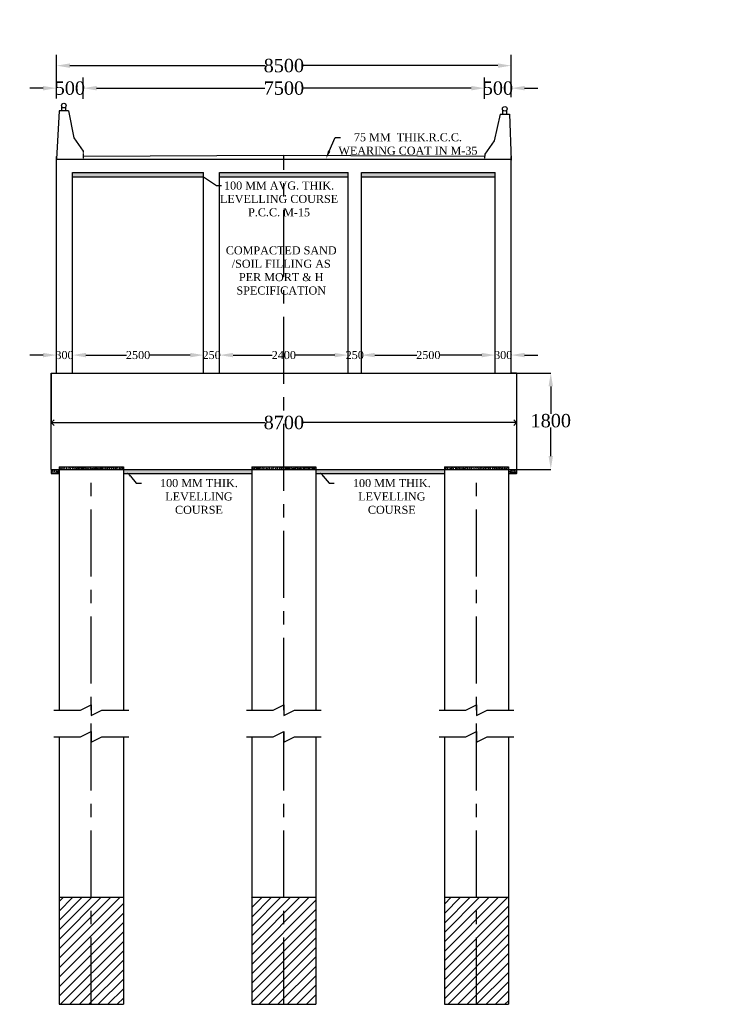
# Model space of a CAD drawing. Header units: millimetres. Extents: x 103078 to 3617165, y -104267 to 1061793.
# Tile 4 of 10: x 2009809 to 2036261, y 970878 to 1007692. Entities that reach past the tile are written whole.
import ezdxf
from ezdxf import colors
from ezdxf.entities.mleader import LeaderData, LeaderLine
from ezdxf.math import Vec2, Vec3

# ---------------------------------------------------------------- set-up
doc = ezdxf.new("R2010")
doc.units = ezdxf.units.MM
doc.header["$MEASUREMENT"] = 0
doc.linetypes.add('CENTERX2', pattern=[4, 2.5, -0.5, 0.5, -0.5])
doc.linetypes.add('HIDDEN', pattern=[0.375, 0.25, -0.125])
doc.styles.get("Standard").update_dxf_attribs({"font": 'times.ttf'})
doc.styles.add('style1', font='txt.shx', dxfattribs={"height": 1})
doc.dimstyles.new('RH SCALL', dxfattribs={"dimtxt": 500, "dimasz": 500, "dimexe": 400, "dimexo": 400, "dimgap": 0.09, "dimtad": 0, "dimdec": 0, "dimzin": 4, "dimdsep": 46, "dimtxsty": 'Standard', "dimcen": 0, "dimadec": 0, "dimazin": 1, "dimtfac": 1, "dimtdec": 0, "dimtix": 1, "dimtofl": 0, "dimtmove": 0, "dimatfit": 3, "dimfxl": 300, "dimtolj": 1, "dimtzin": 0, "dimarcsym": 0})
doc.dimstyles.get("Standard").update_dxf_attribs({"dimtxt": 400, "dimasz": 215, "dimexe": 0.18, "dimexo": 0.0625, "dimgap": 0.09, "dimtad": 0, "dimtih": 1, "dimtoh": 1, "dimdec": 0, "dimzin": 4, "dimdsep": 46, "dimtxsty": 'Standard', "dimblk": 'OPEN90', "dimcen": 0, "dimadec": 0, "dimazin": 1, "dimtfac": 1, "dimtdec": 0, "dimtix": 1, "dimtofl": 0, "dimtmove": 0, "dimatfit": 3, "dimldrblk": 'OPEN30', "dimfxl": 1, "dimtolj": 1, "dimtzin": 0, "dimarcsym": 0})
pattern_1 = [(50, (173568.98, 543471.4), (107.5890274, -9.4128202), [11.25, -123.75]), (355, (173568.98, 543471.4), (-20.8127, 112.82882), [9, -99]), (100.4514445, (173577.94, 543470.61), (86.776327, 103.4159986), [9.561029, -105.171317]), (46.1842, (173568.98, 543501.4), (160.0862, -24.827892), [16.875, -185.625]), (96.6356355, (173582.32, 543499.33), (140.199292, 146.11779), [14.341551, -157.757064]), (351.184164, (173568.98, 543501.4), (140.199292, 146.11779), [13.5, -148.5]), (21, (173583.98, 543493.9), (89.536058, -60.3928336), [11.25, -123.75]), (326, (173583.98, 543493.9), (36.4973, 108.772507), [9, -99]), (71.451445, (173591.44, 543488.86), (126.0333565, 48.379673), [9.5610285, -105.171317]), (37.5, (173568.98, 543471.396), (1.8239783, 49.9340781), [0, -97.8, 0, -100.5, 0, -99.375]), (7.5, (173568.98, 543471.396), (39.4604306, 59.1617568), [0, -57.3, 0, -95.55, 0, -37.875]), (327.5, (173535.53, 543471.396), (80.0733654, -3.3832308), [0, -37.5, 0, -117, 0, -155.25]), (317.5, (173520.53, 543471.396), (87.4779254, 15.0157473), [0, -48.75, 0, -77.7, 0, -110.25])]

# ---------------------------------------------------------------- blocks, each defined once
blk = doc.blocks.new('*D92')
at = {"color": 0, "linetype": 'Continuous', "lineweight": -2, "ltscale": 10000, "transparency": 16777216}
for p, q in [((2028384, 994478), (2029662, 994478)), ((2029662, 993978), (2029662, 992951)), ((2029662, 991378), (2029662, 992442)), ((2028384, 990878), (2029662, 990878))]:
    blk.add_line(p, q, dxfattribs=at)
at = {"color": 0, "linetype": 'Continuous', "ltscale": 10000, "transparency": 16777216}
for points in [[(2029578, 993978), (2029745, 993978), (2029662, 994478)], [(2029578, 991378), (2029745, 991378), (2029662, 990878)]]:
    blk.add_solid(points, dxfattribs=at)
at = {"layer": 'Defpoints', "color": 0, "linetype": 'Continuous', "ltscale": 10000, "transparency": 16777216}
for p in [(2028384, 994478), (2028384, 990878), (2029662, 990878)]:
    blk.add_point(p, dxfattribs=at)
at = {"color": 0, "linetype": 'Continuous', "ltscale": 10000, "transparency": 16777216, "insert": (2029662, 992697), "char_height": 400, "attachment_point": 5}
blk.add_mtext('\\A1;{\\H1.25x;1800}', dxfattribs=at)
blk = doc.blocks.new('_Open30')
at = {"color": 0, "linetype": 'ByBlock', "lineweight": -2}
for p, q in [((-1, 0.268), (0, 0)), ((0, 0), (-1, -0.268)), ((0, 0), (-1, 0))]:
    blk.add_line(p, q, dxfattribs=at)
blk = doc.blocks.new('_Open90')
at = {"color": 0, "linetype": 'ByBlock', "lineweight": -2}
for p, q in [((0, 0), (-1, 0)), ((-0.5, 0.5), (0, 0)), ((0, 0), (-0.5, -0.5))]:
    blk.add_line(p, q, dxfattribs=at)
blk = doc.blocks.new('*D95')
at = {"color": 0, "linetype": 'Continuous', "lineweight": -2, "ltscale": 10000, "transparency": 16777216}
for p, q in [((2010984, 994478), (2010984, 992627)), ((2028384, 994478), (2028384, 992627)), ((2011199, 992628), (2018981, 992628)), ((2028169, 992628), (2020387, 992628))]:
    blk.add_line(p, q, dxfattribs=at)
at = {"layer": 'Defpoints', "color": 0, "linetype": 'Continuous', "ltscale": 10000, "transparency": 16777216}
for p in [(2010984, 994478), (2028384, 994478), (2028384, 992628)]:
    blk.add_point(p, dxfattribs=at)
at = {"color": 0, "linetype": 'Continuous', "lineweight": -2, "ltscale": 10000, "transparency": 16777216, "xscale": 215, "yscale": 215, "zscale": 215, "rotation": 180}
blk.add_blockref('_Open90', (2010984, 992628), dxfattribs=at)
at = {"color": 0, "linetype": 'Continuous', "lineweight": -2, "ltscale": 10000, "transparency": 16777216, "xscale": 215, "yscale": 215, "zscale": 215}
blk.add_blockref('_Open90', (2028384, 992628), dxfattribs=at)
at = {"color": 0, "linetype": 'Continuous', "ltscale": 10000, "transparency": 16777216, "insert": (2019684, 992628), "char_height": 400, "attachment_point": 5}
blk.add_mtext('\\A1;{\\H1.25x;8700}', dxfattribs=at)
blk = doc.blocks.new('*D99')
at = {"color": 0, "linetype": 'Continuous', "lineweight": -2, "ltscale": 10000, "transparency": 16777216}
for p, q in [((2010684, 995151), (2010184, 995151)), ((2011184, 994904), (2011184, 995152)), ((2011784, 994904), (2011784, 995152)), ((2012284, 995151), (2012784, 995151))]:
    blk.add_line(p, q, dxfattribs=at)
at = {"color": 0, "linetype": 'Continuous', "ltscale": 10000, "transparency": 16777216}
for points in [[(2010684, 995235), (2010684, 995068), (2011184, 995151)], [(2012284, 995235), (2012284, 995068), (2011784, 995151)]]:
    blk.add_solid(points, dxfattribs=at)
at = {"layer": 'Defpoints', "color": 0, "linetype": 'Continuous', "ltscale": 10000, "transparency": 16777216}
for p in [(2011784, 995151), (2011184, 994904), (2011784, 994904)]:
    blk.add_point(p, dxfattribs=at)
at = {"color": 0, "linetype": 'Continuous', "ltscale": 10000, "transparency": 16777216, "insert": (2011484, 995151), "char_height": 400, "attachment_point": 5}
blk.add_mtext('\\A1;{\\H0.75x;300}', dxfattribs=at)
blk = doc.blocks.new('*D100')
at = {"color": 0, "linetype": 'Continuous', "lineweight": -2, "ltscale": 10000, "transparency": 16777216}
for p, q in [((2011784, 994904), (2011784, 995152)), ((2012284, 995151), (2013803, 995151)), ((2016184, 995151), (2014664, 995151)), ((2016684, 994904), (2016684, 995152))]:
    blk.add_line(p, q, dxfattribs=at)
at = {"color": 0, "linetype": 'Continuous', "ltscale": 10000, "transparency": 16777216}
for points in [[(2012284, 995235), (2012284, 995068), (2011784, 995151)], [(2016184, 995235), (2016184, 995068), (2016684, 995151)]]:
    blk.add_solid(points, dxfattribs=at)
at = {"layer": 'Defpoints', "color": 0, "linetype": 'Continuous', "ltscale": 10000, "transparency": 16777216}
for p in [(2016684, 995151), (2011784, 994904), (2016684, 994904)]:
    blk.add_point(p, dxfattribs=at)
at = {"color": 0, "linetype": 'Continuous', "ltscale": 10000, "transparency": 16777216, "insert": (2014234, 995151), "char_height": 400, "attachment_point": 5}
blk.add_mtext('\\A1;{\\H0.75x;2500}', dxfattribs=at)
blk = doc.blocks.new('*D101')
at = {"color": 0, "linetype": 'Continuous', "lineweight": -2, "ltscale": 10000, "transparency": 16777216}
for p, q in [((2016184, 995151), (2015684, 995151)), ((2016684, 994904), (2016684, 995151)), ((2017284, 994904), (2017284, 995151)), ((2017784, 995151), (2018284, 995151))]:
    blk.add_line(p, q, dxfattribs=at)
at = {"color": 0, "linetype": 'Continuous', "ltscale": 10000, "transparency": 16777216}
for points in [[(2016184, 995235), (2016184, 995068), (2016684, 995151)], [(2017784, 995235), (2017784, 995068), (2017284, 995151)]]:
    blk.add_solid(points, dxfattribs=at)
at = {"layer": 'Defpoints', "color": 0, "linetype": 'Continuous', "ltscale": 10000, "transparency": 16777216}
for p in [(2017284, 995151), (2016684, 994904), (2017284, 994904)]:
    blk.add_point(p, dxfattribs=at)
at = {"color": 0, "linetype": 'Continuous', "ltscale": 10000, "transparency": 16777216, "insert": (2016984, 995151), "char_height": 400, "attachment_point": 5}
blk.add_mtext('\\A1;{\\H0.75x;250}', dxfattribs=at)
blk = doc.blocks.new('*D102')
at = {"color": 0, "linetype": 'Continuous', "lineweight": -2, "ltscale": 10000, "transparency": 16777216}
for p, q in [((2017284, 994904), (2017284, 995151)), ((2017784, 995151), (2019253, 995151)), ((2021584, 995151), (2020114, 995151)), ((2022084, 994904), (2022084, 995151))]:
    blk.add_line(p, q, dxfattribs=at)
at = {"color": 0, "linetype": 'Continuous', "ltscale": 10000, "transparency": 16777216}
for points in [[(2017784, 995234), (2017784, 995068), (2017284, 995151)], [(2021584, 995234), (2021584, 995068), (2022084, 995151)]]:
    blk.add_solid(points, dxfattribs=at)
at = {"layer": 'Defpoints', "color": 0, "linetype": 'Continuous', "ltscale": 10000, "transparency": 16777216}
for p in [(2022084, 995151), (2017284, 994904), (2022084, 994904)]:
    blk.add_point(p, dxfattribs=at)
at = {"color": 0, "linetype": 'Continuous', "ltscale": 10000, "transparency": 16777216, "insert": (2019684, 995151), "char_height": 400, "attachment_point": 5}
blk.add_mtext('\\A1;{\\H0.75x;2400}', dxfattribs=at)
blk = doc.blocks.new('*D103')
at = {"color": 0, "linetype": 'Continuous', "lineweight": -2, "ltscale": 10000, "transparency": 16777216}
for p, q in [((2021584, 995151), (2021084, 995151)), ((2022084, 994904), (2022084, 995152)), ((2022584, 994904), (2022584, 995152)), ((2023084, 995151), (2023584, 995151))]:
    blk.add_line(p, q, dxfattribs=at)
at = {"color": 0, "linetype": 'Continuous', "ltscale": 10000, "transparency": 16777216}
for points in [[(2021584, 995235), (2021584, 995068), (2022084, 995151)], [(2023084, 995235), (2023084, 995068), (2022584, 995151)]]:
    blk.add_solid(points, dxfattribs=at)
at = {"layer": 'Defpoints', "color": 0, "linetype": 'Continuous', "ltscale": 10000, "transparency": 16777216}
for p in [(2022584, 995151), (2022084, 994904), (2022584, 994904)]:
    blk.add_point(p, dxfattribs=at)
at = {"color": 0, "linetype": 'Continuous', "ltscale": 10000, "transparency": 16777216, "insert": (2022334, 995151), "char_height": 400, "attachment_point": 5}
blk.add_mtext('\\A1;{\\H0.75x;250}', dxfattribs=at)
blk = doc.blocks.new('*D104')
at = {"color": 0, "linetype": 'Continuous', "lineweight": -2, "ltscale": 10000, "transparency": 16777216}
for p, q in [((2022584, 994904), (2022584, 995152)), ((2023084, 995152), (2024653, 995152)), ((2027084, 995152), (2025514, 995152)), ((2027584, 994904), (2027584, 995152))]:
    blk.add_line(p, q, dxfattribs=at)
at = {"color": 0, "linetype": 'Continuous', "ltscale": 10000, "transparency": 16777216}
for points in [[(2023084, 995235), (2023084, 995068), (2022584, 995152)], [(2027084, 995235), (2027084, 995068), (2027584, 995152)]]:
    blk.add_solid(points, dxfattribs=at)
at = {"layer": 'Defpoints', "color": 0, "linetype": 'Continuous', "ltscale": 10000, "transparency": 16777216}
for p in [(2027584, 995152), (2022584, 994904), (2027584, 994904)]:
    blk.add_point(p, dxfattribs=at)
at = {"color": 0, "linetype": 'Continuous', "ltscale": 10000, "transparency": 16777216, "insert": (2025084, 995152), "char_height": 400, "attachment_point": 5}
blk.add_mtext('\\A1;{\\H0.75x;2500}', dxfattribs=at)
blk = doc.blocks.new('*D105')
at = {"color": 0, "linetype": 'Continuous', "lineweight": -2, "ltscale": 10000, "transparency": 16777216}
for p, q in [((2027084, 995152), (2026584, 995152)), ((2027584, 994904), (2027584, 995152)), ((2028184, 994904), (2028184, 995152)), ((2028684, 995152), (2029184, 995152))]:
    blk.add_line(p, q, dxfattribs=at)
at = {"color": 0, "linetype": 'Continuous', "ltscale": 10000, "transparency": 16777216}
for points in [[(2027084, 995235), (2027084, 995068), (2027584, 995152)], [(2028684, 995235), (2028684, 995068), (2028184, 995152)]]:
    blk.add_solid(points, dxfattribs=at)
at = {"layer": 'Defpoints', "color": 0, "linetype": 'Continuous', "ltscale": 10000, "transparency": 16777216}
for p in [(2028184, 995152), (2027584, 994904), (2028184, 994904)]:
    blk.add_point(p, dxfattribs=at)
at = {"color": 0, "linetype": 'Continuous', "ltscale": 10000, "transparency": 16777216, "insert": (2027884, 995152), "char_height": 400, "attachment_point": 5}
blk.add_mtext('\\A1;{\\H0.75x;300}', dxfattribs=at)
blk = doc.blocks.new('*D129')
at = {"color": 0, "linetype": 'Continuous', "lineweight": -2, "ltscale": 10000, "transparency": 16777216}
for p, q in [((2011184, 1005520), (2011184, 1006374)), ((2028184, 1005480), (2028184, 1006374)), ((2011684, 1005974), (2018981, 1005974)), ((2027684, 1005974), (2020387, 1005974))]:
    blk.add_line(p, q, dxfattribs=at)
at = {"color": 0, "linetype": 'Continuous', "ltscale": 10000, "transparency": 16777216}
for points in [[(2011684, 1006058), (2011684, 1005891), (2011184, 1005974)], [(2027684, 1006058), (2027684, 1005891), (2028184, 1005974)]]:
    blk.add_solid(points, dxfattribs=at)
at = {"layer": 'Defpoints', "color": 0, "linetype": 'Continuous', "ltscale": 10000, "transparency": 16777216}
for p in [(2028184, 1005974), (2011184, 1005120), (2028184, 1005080)]:
    blk.add_point(p, dxfattribs=at)
at = {"color": 0, "linetype": 'Continuous', "ltscale": 10000, "transparency": 16777216, "insert": (2019684, 1005974), "char_height": 500, "attachment_point": 5}
blk.add_mtext('\\A1;8500', dxfattribs=at)
blk = doc.blocks.new('*D130')
at = {"color": 0, "linetype": 'Continuous', "lineweight": -2, "ltscale": 10000, "transparency": 16777216}
for p, q in [((2012184, 1004727), (2012184, 1005532)), ((2027189, 1004727), (2027189, 1005532)), ((2012684, 1005132), (2018975, 1005132)), ((2026689, 1005132), (2020398, 1005132))]:
    blk.add_line(p, q, dxfattribs=at)
at = {"color": 0, "linetype": 'Continuous', "ltscale": 10000, "transparency": 16777216}
for points in [[(2012684, 1005215), (2012684, 1005048), (2012184, 1005132)], [(2026689, 1005215), (2026689, 1005048), (2027189, 1005132)]]:
    blk.add_solid(points, dxfattribs=at)
at = {"layer": 'Defpoints', "color": 0, "linetype": 'Continuous', "ltscale": 10000, "transparency": 16777216}
for p in [(2027189, 1005132), (2012184, 1004327), (2027189, 1004327)]:
    blk.add_point(p, dxfattribs=at)
at = {"color": 0, "linetype": 'Continuous', "ltscale": 10000, "transparency": 16777216, "insert": (2019686, 1005132), "char_height": 500, "attachment_point": 5}
blk.add_mtext('\\A1;7500', dxfattribs=at)
blk = doc.blocks.new('*D131')
at = {"color": 0, "linetype": 'Continuous', "lineweight": -2, "ltscale": 10000, "transparency": 16777216}
for p, q in [((2027189, 1004789), (2027189, 1005532)), ((2028184, 1004789), (2028184, 1005532)), ((2026689, 1005132), (2026189, 1005132)), ((2028684, 1005132), (2029184, 1005132))]:
    blk.add_line(p, q, dxfattribs=at)
at = {"color": 0, "linetype": 'Continuous', "ltscale": 10000, "transparency": 16777216}
for points in [[(2026689, 1005215), (2026689, 1005048), (2027189, 1005132)], [(2028684, 1005215), (2028684, 1005048), (2028184, 1005132)]]:
    blk.add_solid(points, dxfattribs=at)
at = {"layer": 'Defpoints', "color": 0, "linetype": 'Continuous', "ltscale": 10000, "transparency": 16777216}
for p in [(2028184, 1005132), (2027189, 1004389), (2028184, 1004389)]:
    blk.add_point(p, dxfattribs=at)
at = {"color": 0, "linetype": 'Continuous', "ltscale": 10000, "transparency": 16777216, "insert": (2027686, 1005132), "char_height": 500, "attachment_point": 5}
blk.add_mtext('\\A1;500', dxfattribs=at)
blk = doc.blocks.new('*D132')
at = {"color": 0, "linetype": 'Continuous', "lineweight": -2, "ltscale": 10000, "transparency": 16777216}
for p, q in [((2011184, 1004743), (2011184, 1005532)), ((2012184, 1004743), (2012184, 1005532)), ((2010684, 1005132), (2010184, 1005132)), ((2012684, 1005132), (2013184, 1005132))]:
    blk.add_line(p, q, dxfattribs=at)
at = {"color": 0, "linetype": 'Continuous', "ltscale": 10000, "transparency": 16777216}
for points in [[(2010684, 1005215), (2010684, 1005048), (2011184, 1005132)], [(2012684, 1005215), (2012684, 1005048), (2012184, 1005132)]]:
    blk.add_solid(points, dxfattribs=at)
at = {"layer": 'Defpoints', "color": 0, "linetype": 'Continuous', "ltscale": 10000, "transparency": 16777216}
for p in [(2012184, 1005132), (2011184, 1004343), (2012184, 1004343)]:
    blk.add_point(p, dxfattribs=at)
at = {"color": 0, "linetype": 'Continuous', "ltscale": 10000, "transparency": 16777216, "insert": (2011684, 1005132), "char_height": 500, "attachment_point": 5}
blk.add_mtext('\\A1;500', dxfattribs=at)

msp = doc.modelspace()

# ---------------------------------------------------------------- hatches: boundary and pattern name
at = {"linetype": 'Continuous', "ltscale": 10000}
h = msp.add_hatch(dxfattribs=at)
h.set_pattern_fill('ANSI31', scale=2000)
h.set_pattern_definition([(45, (0, 987528.26), (-176.776695, 176.776695), [])])
h.paths.add_polyline_path([(1984909.3, 974878.3), (1983709.3, 974878.3), (1983709.3, 970878.3), (1984909.3, 970878.3)])
h.paths.add_polyline_path([(1986109.3, 974878.3), (1984909.3, 974878.3), (1984909.3, 970878.3), (1986109.3, 970878.3)])
h.paths.add_polyline_path([(1992109.3, 974878.3), (1990909.3, 974878.3), (1990909.3, 970878.3), (1992109.3, 970878.3)])
h.paths.add_polyline_path([(1993309.3, 974878.3), (1992109.3, 974878.3), (1992109.3, 970878.3), (1993309.3, 970878.3)])
h.paths.add_polyline_path([(2012483.7, 974878.3), (2011283.7, 974878.3), (2011283.7, 970878.3), (2012483.7, 970878.3)])
h.paths.add_polyline_path([(2013683.7, 974878.3), (2012483.7, 974878.3), (2012483.7, 970878.3), (2013683.7, 970878.3)])
h.paths.add_polyline_path([(2019683.7, 974878.3), (2018483.7, 974878.3), (2018483.7, 970878.3), (2019683.7, 970878.3)])
h.paths.add_polyline_path([(2020883.7, 974878.3), (2019683.7, 974878.3), (2019683.7, 970878.3), (2020883.7, 970878.3)])
h.paths.add_polyline_path([(2026883.7, 974878.3), (2025683.7, 974878.3), (2025683.7, 970878.3), (2026883.7, 970878.3)])
h.paths.add_polyline_path([(2028083.7, 974878.3), (2026883.7, 974878.3), (2026883.7, 970878.3), (2028083.7, 970878.3)])
h.paths.add_polyline_path([(1993584.2, 1032257.6), (1992984.2, 1032257.6), (1992984.2, 1030257.6), (1993584.2, 1030257.6)])
h.paths.add_polyline_path([(1994184.2, 1032257.6), (1993584.2, 1032257.6), (1993584.2, 1030257.6), (1994184.2, 1030257.6)])
h.paths.add_polyline_path([(1997184.2, 1032257.6), (1996584.2, 1032257.6), (1996584.2, 1030257.6), (1997184.2, 1030257.6)])
h.paths.add_polyline_path([(1997784.2, 1032257.6), (1997309.2, 1032257.6), (1997309.2, 1030257.6), (1997784.2, 1030257.6)])
h.paths.add_polyline_path([(2087309.2, 1032257.6), (2086834.2, 1032257.6), (2086834.2, 1030257.6), (2087309.2, 1030257.6)])
h.paths.add_polyline_path([(2088034.2, 1032257.6), (2087434.2, 1032257.6), (2087434.2, 1030257.6), (2088034.2, 1030257.6)])
h.paths.add_polyline_path([(2091034.2, 1032257.6), (2090434.2, 1032257.6), (2090434.2, 1030257.6), (2091034.2, 1030257.6)])
h.paths.add_polyline_path([(2091634.2, 1032257.6), (2091034.2, 1032257.6), (2091034.2, 1030257.6), (2091634.2, 1030257.6)])
h = msp.add_hatch(dxfattribs=at)
h.set_pattern_fill('AR-CONC', scale=15)
h.set_pattern_definition(pattern_1)
h.paths.add_polyline_path([(2016683.7, 1001818.3), (2016683.7, 1001978.3), (2011783.7, 1001978.3), (2011783.7, 1001818.3)])
h = msp.add_hatch(dxfattribs=at)
h.set_pattern_fill('AR-CONC', scale=15)
h.set_pattern_definition(pattern_1)
h.paths.add_polyline_path([(2017283.7, 1001978.3), (2017283.7, 1001818.3), (2022083.7, 1001818.3), (2022083.7, 1001978.3)])
h = msp.add_hatch(dxfattribs=at)
h.set_pattern_fill('AR-CONC', scale=15)
h.set_pattern_definition(pattern_1)
h.paths.add_polyline_path([(2022583.7, 1001978.3), (2022583.7, 1001818.3), (2027583.7, 1001818.3), (2027583.7, 1001978.3)])
h = msp.add_hatch(dxfattribs=at)
h.set_pattern_fill('AR-CONC', scale=15)
h.set_pattern_definition(pattern_1)
h.paths.add_polyline_path([(2011283.7, 990878.3), (2010983.7, 990878.3), (2010983.7, 990718.3), (2011283.7, 990718.3)])
h = msp.add_hatch(dxfattribs=at)
h.set_pattern_fill('AR-CONC', scale=15)
h.set_pattern_definition(pattern_1)
h.paths.add_polyline_path([(2013683.7, 990878.3), (2013683.7, 990978.3), (2011283.7, 990978.3), (2011283.7, 990878.3)])
h = msp.add_hatch(dxfattribs=at)
h.set_pattern_fill('AR-CONC', scale=15)
h.set_pattern_definition(pattern_1)
h.paths.add_polyline_path([(2018483.7, 990718.3), (2018483.7, 990878.3), (2013683.7, 990878.3), (2013683.7, 990718.3)])
h = msp.add_hatch(dxfattribs=at)
h.set_pattern_fill('AR-CONC', scale=15)
h.set_pattern_definition(pattern_1)
h.paths.add_polyline_path([(2020883.7, 990878.3), (2020883.7, 990978.3), (2018483.7, 990978.3), (2018483.7, 990878.3)])
h = msp.add_hatch(dxfattribs=at)
h.set_pattern_fill('AR-CONC', scale=15)
h.set_pattern_definition(pattern_1)
h.paths.add_polyline_path([(2025683.7, 990718.3), (2025683.7, 990878.3), (2020883.7, 990878.3), (2020883.7, 990718.3)])
h = msp.add_hatch(dxfattribs=at)
h.set_pattern_fill('AR-CONC', scale=15)
h.set_pattern_definition(pattern_1)
h.paths.add_polyline_path([(2028083.7, 990878.3), (2028083.7, 990978.3), (2025683.7, 990978.3), (2025683.7, 990878.3)])
h = msp.add_hatch(dxfattribs=at)
h.set_pattern_fill('AR-CONC', scale=15)
h.set_pattern_definition(pattern_1)
h.paths.add_polyline_path([(2028383.7, 990878.3), (2028083.7, 990878.3), (2028083.7, 990718.3), (2028383.7, 990718.3)])

# ---------------------------------------------------------------- linework, layer by layer
for p, q in [((2011283.7, 1004280.8), (2011183.7, 1002480.8)), ((2011633.7, 1004280.8), (2011283.7, 1004280.8)), ((2011383.7, 1004280.8), (2011383.7, 1004437.5)), ((2011533.7, 1004280.8), (2011533.7, 1004437.5)), ((2011633.7, 1004280.8), (2011833.7, 1003280.8)), ((2027864.1, 1004159.9), (2027866.4, 1004316.6)), ((2028014.1, 1004157.7), (2028016.4, 1004314.3)), ((2027764.1, 1004161.4), (2027549.1, 1003163)), ((2027764.1, 1004161.4), (2028114.1, 1004156.2)), ((2028114.1, 1004156.2), (2028183.7, 1002438.9)), ((2011833.7, 1003280.8), (2012183.7, 1002780.8)), ((2027549.1, 1003163), (2027191.7, 1002668.3)), ((2011183.7, 1002478.3), (2011183.7, 1002578.3)), ((2011183.7, 1002478.3), (2028183.7, 1002478.3)), ((2011183.7, 994478.3), (2011183.7, 1002478.3)), ((2019683.7, 1002478.3), (2019683.7, 1002628.3)), ((2028183.7, 1002478.3), (2028183.7, 1002578.3)), ((2028183.7, 1002578.3), (2028183.7, 1002578.3)), ((2028183.7, 994478.3), (2028183.7, 1002478.3)), ((2011783.7, 1001978.3), (2016683.7, 1001978.3)), ((2011783.7, 994478.3), (2011783.7, 1001978.3)), ((2011783.7, 1001818.3), (2016683.7, 1001818.3)), ((2016683.7, 994478.3), (2016683.7, 1001978.3)), ((2017283.7, 1001978.3), (2022083.7, 1001978.3)), ((2017283.7, 994478.3), (2017283.7, 1001978.3)), ((2017283.7, 1001818.3), (2022083.7, 1001818.3)), ((2022083.7, 994478.3), (2022083.7, 1001978.3)), ((2022583.7, 1001978.3), (2027583.7, 1001978.3)), ((2022583.7, 994478.3), (2022583.7, 1001978.3)), ((2022583.7, 1001818.3), (2027583.7, 1001818.3)), ((2027583.7, 994478.3), (2027583.7, 1001978.3)), ((2010983.7, 990878.3), (2010983.7, 994478.3)), ((2010983.7, 994478.3), (2028383.7, 994478.3)), ((2010983.7, 994478.3), (2011183.7, 994478.3)), ((2028383.7, 994478.3), (2028183.7, 994478.3)), ((2028383.7, 994478.3), (2028383.7, 990878.3)), ((2010983.7, 990878.3), (2028383.7, 990878.3)), ((2010983.7, 990878.3), (2010983.7, 990718.3)), ((2010983.7, 990718.3), (2011283.7, 990718.3)), ((2011283.7, 990978.3), (2013683.7, 990978.3)), ((2011283.7, 990978.3), (2011283.7, 981878.3)), ((2013683.7, 990978.3), (2013683.7, 981878.3)), ((2013683.7, 990718.3), (2018483.7, 990718.3)), ((2018483.7, 990978.3), (2020883.7, 990978.3)), ((2018483.7, 990978.3), (2018483.7, 981878.3)), ((2020883.7, 990978.3), (2020883.7, 981878.3)), ((2020883.7, 990718.3), (2025683.7, 990718.3)), ((2025683.7, 990978.3), (2028083.7, 990978.3)), ((2025683.7, 990978.3), (2025683.7, 981878.3)), ((2028083.7, 990978.3), (2028083.7, 981878.3)), ((2028083.7, 990718.3), (2028383.7, 990718.3)), ((2028383.7, 990878.3), (2028383.7, 990718.3)), ((2011083.7, 981878.3), (2011283.7, 981878.3)), ((2011283.7, 981878.3), (2012083.7, 981878.3)), ((2012083.7, 981878.3), (2012483.7, 982078.3)), ((2012483.7, 981878.3), (2012483.7, 982078.3)), ((2012483.7, 982078.3), (2012483.7, 981678.3)), ((2012483.7, 981678.3), (2012883.7, 981878.3)), ((2012883.7, 981878.3), (2013683.7, 981878.3)), ((2012883.7, 981878.3), (2012883.7, 981878.3)), ((2013683.7, 981878.3), (2013883.7, 981878.3)), ((2018283.7, 981878.3), (2018483.7, 981878.3)), ((2018483.7, 981878.3), (2019283.7, 981878.3)), ((2019283.7, 981878.3), (2019683.7, 982078.3)), ((2019683.7, 981878.3), (2019683.7, 982078.3)), ((2019683.7, 982078.3), (2019683.7, 981678.3)), ((2019683.7, 981678.3), (2020083.7, 981878.3)), ((2020083.7, 981878.3), (2020883.7, 981878.3)), ((2020083.7, 981878.3), (2020083.7, 981878.3)), ((2020883.7, 981878.3), (2021083.7, 981878.3)), ((2025483.7, 981878.3), (2025683.7, 981878.3)), ((2025683.7, 981878.3), (2026483.7, 981878.3)), ((2026483.7, 981878.3), (2026883.7, 982078.3)), ((2026883.7, 981878.3), (2026883.7, 982078.3)), ((2026883.7, 982078.3), (2026883.7, 981678.3)), ((2026883.7, 981678.3), (2027283.7, 981878.3)), ((2027283.7, 981878.3), (2028083.7, 981878.3)), ((2027283.7, 981878.3), (2027283.7, 981878.3)), ((2028083.7, 981878.3), (2028283.7, 981878.3)), ((2011083.7, 980878.3), (2011283.7, 980878.3)), ((2011283.7, 980878.3), (2011283.7, 970878.3)), ((2011283.7, 980878.3), (2012083.7, 980878.3)), ((2012083.7, 980878.3), (2012483.7, 981078.3)), ((2012483.7, 980878.3), (2012483.7, 981078.3)), ((2012483.7, 981078.3), (2012483.7, 980678.3)), ((2012483.7, 980678.3), (2012883.7, 980878.3)), ((2012883.7, 980878.3), (2013683.7, 980878.3)), ((2012883.7, 980878.3), (2012883.7, 980878.3)), ((2013683.7, 980878.3), (2013683.7, 970878.3)), ((2013683.7, 980878.3), (2013883.7, 980878.3)), ((2018283.7, 980878.3), (2018483.7, 980878.3)), ((2018483.7, 980878.3), (2018483.7, 970878.3)), ((2018483.7, 980878.3), (2019283.7, 980878.3)), ((2019283.7, 980878.3), (2019683.7, 981078.3)), ((2019683.7, 980878.3), (2019683.7, 981078.3)), ((2019683.7, 981078.3), (2019683.7, 980678.3)), ((2019683.7, 980678.3), (2020083.7, 980878.3)), ((2020083.7, 980878.3), (2020883.7, 980878.3)), ((2020083.7, 980878.3), (2020083.7, 980878.3)), ((2020883.7, 980878.3), (2020883.7, 970878.3)), ((2020883.7, 980878.3), (2021083.7, 980878.3)), ((2025483.7, 980878.3), (2025683.7, 980878.3)), ((2025683.7, 980878.3), (2025683.7, 970878.3)), ((2025683.7, 980878.3), (2026483.7, 980878.3)), ((2026483.7, 980878.3), (2026883.7, 981078.3)), ((2026883.7, 980878.3), (2026883.7, 981078.3)), ((2026883.7, 981078.3), (2026883.7, 980678.3)), ((2026883.7, 980678.3), (2027283.7, 980878.3)), ((2027283.7, 980878.3), (2028083.7, 980878.3)), ((2027283.7, 980878.3), (2027283.7, 980878.3)), ((2028083.7, 980878.3), (2028083.7, 970878.3)), ((2028083.7, 980878.3), (2028283.7, 980878.3)), ((2011283.7, 974878.3), (2013683.7, 974878.3)), ((2018483.7, 974878.3), (2020883.7, 974878.3)), ((2025683.7, 974878.3), (2028083.7, 974878.3)), ((2011283.7, 970878.3), (2013683.7, 970878.3)), ((2018483.7, 970878.3), (2020883.7, 970878.3)), ((2025683.7, 970878.3), (2028083.7, 970878.3))]:
    msp.add_line(p, q, dxfattribs=at)
at = {"linetype": 'HIDDEN'}
for p, q in [((2012183.7, 1002780.8), (2012183.7, 1002478.3)), ((2027191.7, 1002668.3), (2027188.8, 1002478.3))]:
    msp.add_line(p, q, dxfattribs=at)
at = {"color": 0, "linetype": 'CENTERX2', "ltscale": 1000}
for p, q in [((2019683.7, 982078.3), (2019683.7, 1002478.3)), ((2012483.7, 970878.3), (2012483.7, 990878.3)), ((2026883.7, 970878.3), (2026883.7, 990878.3)), ((2019683.7, 970878.3), (2019683.7, 981078.3))]:
    msp.add_line(p, q, dxfattribs=at)
at = {"linetype": 'Continuous', "ltscale": 10000}
msp.add_lwpolyline([(2012183.7, 1002584.2), (2019683.7, 1002628.3), (2027190.4, 1002584.1)], dxfattribs=at)
for centre in [(2011458.7, 1004480.8), (2027942.1, 1004358.8)]:
    msp.add_circle(centre, 86.6, dxfattribs=at)

# ---------------------------------------------------------------- texts
at = {"color": 0, "insert": (2017388.4, 999217.1), "char_height": 300, "width": 4394.211, "attachment_point": 1, "style": 'style1'}
msp.add_mtext('\\pxqc;{\\fTimes New Roman|b0|i0|c0|p18;COMPACTED SAND /SOIL FILLING AS PER MORT & H SPECIFICATION}', dxfattribs=at)

# ---------------------------------------------------------------- dimensions: what is measured, and where the dimension line sits
at = {"linetype": 'Continuous', "ltscale": 10000}
for base, p1, p2, text, dimstyle, picture, middle in [((2028183.7, 1005974.3), (2011183.7, 1005119.9), (2028183.7, 1005080.5), '8500', 'RH SCALL', '*D129', (2019683.7, 1005974.3)), ((2012183.7, 1005131.8), (2011183.7, 1004343.4), (2012183.7, 1004343.4), '500', 'RH SCALL', '*D132', (2011683.7, 1005131.8)), ((2027188.8, 1005131.8), (2012183.7, 1004326.9), (2027188.8, 1004326.9), '7500', 'RH SCALL', '*D130', (2019686.3, 1005131.8)), ((2028183.7, 1005131.8), (2027188.8, 1004388.9), (2028183.7, 1004388.9), '500', 'RH SCALL', '*D131', (2027686.3, 1005131.8)), ((2028383.7, 992627.6), (2010983.7, 994478.3), (2028383.7, 994478.3), '{\\H1.25x;8700}', 'Standard', '*D95', (2019683.7, 992627.6))]:
    dim = msp.add_linear_dim(base=base, p1=p1, p2=p2, text=text, dimstyle=dimstyle, dxfattribs=at)
    dim.commit()
    dim.dimension.update_dxf_attribs({"geometry": picture, "text_midpoint": middle})
for base, p1, p2, text, picture, middle in [((2011783.7, 995151.4), (2011183.7, 994903.7), (2011783.7, 994903.7), '{\\H0.75x;300}', '*D99', (2011483.7, 995151.4)), ((2016683.7, 995151.4), (2011783.7, 994903.7), (2016683.7, 994903.7), '{\\H0.75x;2500}', '*D100', (2014233.7, 995151.4)), ((2017283.7, 995151.2), (2016683.7, 994903.7), (2017283.7, 994903.7), '{\\H0.75x;250}', '*D101', (2016983.7, 995151.2)), ((2022083.7, 995151.1), (2017283.7, 994903.7), (2022083.7, 994903.7), '{\\H0.75x;2400}', '*D102', (2019683.7, 995151.1)), ((2028183.7, 995151.8), (2027583.7, 994903.7), (2028183.7, 994903.7), '{\\H0.75x;300}', '*D105', (2027883.7, 995151.8))]:
    dim = msp.add_linear_dim(base=base, p1=p1, p2=p2, text=text, dimstyle='Standard', override={"dimasz": 500, "dimsah": 1}, dxfattribs=at)
    dim.commit()
    dim.dimension.update_dxf_attribs({"geometry": picture, "text_midpoint": middle})
for base, p1, p2, text, picture, middle in [((2022583.7, 995151.4), (2022083.7, 994903.7), (2022583.7, 994903.7), '{\\H0.75x;250}', '*D103', (2022333.7, 995151.4)), ((2027583.7, 995151.8), (2022583.7, 994903.7), (2027583.7, 994903.7), '{\\H0.75x;2500}', '*D104', (2025083.7, 995151.8))]:
    dim = msp.add_linear_dim(base=base, p1=p1, p2=p2, text=text, dimstyle='Standard', override={"dimasz": 500, "dimsah": 1}, dxfattribs=at)
    dim.commit()
    dim.dimension.update_dxf_attribs({"geometry": picture, "text_midpoint": middle, "dimtype": 160})
dim = msp.add_linear_dim(base=(2029661.8, 990878.3), p1=(2028383.7, 994478.3), p2=(2028383.7, 990878.3), angle=90, text='{\\H1.25x;1800}', dimstyle='Standard', override={"dimasz": 500, "dimsah": 1}, dxfattribs=at)
dim.commit()
dim.dimension.update_dxf_attribs({"geometry": '*D92', "text_midpoint": (2029661.8, 992696.7), "dimtype": 160})

# ---------------------------------------------------------------- leaders
ml = msp.add_multileader_mtext('Standard', dxfattribs=at)
ml.set_content('75 MM  THIK.R.C.C. WEARING COAT IN M-35', color=256)
ml.set_leader_properties()
ml.build(insert=Vec2(0, 0))
ml.multileader.update_dxf_attribs({"text_right_attachment_type": 6, "dogleg_length": 0.36, "arrow_head_size": 300})
ctx = ml.context
ctx.base_point, ctx.char_height, ctx.arrow_head_size, ctx.landing_gap_size, ctx.plane_origin = Vec3(2021799.4, 1003292.6), 300, 300, 0.09, Vec3(2021260.3, 1003706.3)
ctx.right_attachment, ctx.text_align_type = 6, 1
notes = []
notes.append((ctx, [(0, (1, 1, 0), (2021604.3, 1003292.6), (1, 0), 195.1, [(0, [(2021260.3, 1002502.2)], 0, [])])]))
ctx.mtext.insert, ctx.mtext.width, ctx.mtext.defined_height, ctx.mtext.alignment, ctx.mtext.flow_direction = Vec3(2024322.6, 1003446), 5331.628, 1365, 2, 5
ml = msp.add_multileader_mtext('Standard', dxfattribs=at)
ml.set_content('100 MM AVG. THIK. LEVELLING COURSE P.C.C. M-15', color=256)
ml.set_leader_properties()
ml.build(insert=Vec2(0, 0))
ml.multileader.update_dxf_attribs({"text_right_attachment_type": 6, "dogleg_length": 0.36, "arrow_head_size": 0.18})
ctx = ml.context
ctx.base_point, ctx.char_height, ctx.arrow_head_size, ctx.landing_gap_size, ctx.plane_origin = Vec3(2017355, 1001487.3), 300, 0.18, 0.09, Vec3(2016815.9, 1001900.9)
ctx.right_attachment, ctx.text_align_type = 6, 1
notes.append((ctx, [(0, (1, 1, 0), (2017159.9, 1001487.3), (1, 0), 195.1, [(0, [(2016683.7, 1001818.3)], 0, [])])]))
ctx.mtext.insert, ctx.mtext.width, ctx.mtext.defined_height, ctx.mtext.alignment, ctx.mtext.flow_direction = Vec3(2019504.8, 1001640.7), 4788.458, 1365, 2, 5
ml = msp.add_multileader_mtext('Standard', dxfattribs=at)
ml.set_content('100 MM THIK. LEVELLING COURSE', color=256)
ml.set_leader_properties()
ml.build(insert=Vec2(0, 0))
ml.multileader.update_dxf_attribs({"text_right_attachment_type": 6, "dogleg_length": 0.36, "arrow_head_size": 200})
ctx = ml.context
ctx.base_point, ctx.char_height, ctx.arrow_head_size, ctx.landing_gap_size, ctx.plane_origin = Vec3(2014359.7, 990363.5), 300, 200, 0.09, Vec3(2013820.6, 990777.2)
ctx.right_attachment, ctx.text_align_type = 6, 1
notes.append((ctx, [(0, (1, 1, 0), (2014164.6, 990363.5), (1, 0), 195.1, [(0, [(2013820.6, 990777.2)], 0, [])])]))
ctx.mtext.insert, ctx.mtext.width, ctx.mtext.defined_height, ctx.mtext.alignment, ctx.mtext.flow_direction = Vec3(2016509.5, 990517), 4372.534, 1365, 2, 5
ml = msp.add_multileader_mtext('Standard', dxfattribs=at)
ml.set_content('100 MM THIK. LEVELLING COURSE', color=256)
ml.set_leader_properties()
ml.build(insert=Vec2(0, 0))
ml.multileader.update_dxf_attribs({"text_right_attachment_type": 6, "dogleg_length": 0.36, "arrow_head_size": 200})
ctx = ml.context
ctx.base_point, ctx.char_height, ctx.arrow_head_size, ctx.landing_gap_size, ctx.plane_origin = Vec3(2021569.7, 990363.5), 300, 200, 0.09, Vec3(2021030.6, 990777.2)
ctx.right_attachment, ctx.text_align_type = 6, 1
notes.append((ctx, [(0, (1, 1, 0), (2021374.6, 990363.5), (1, 0), 195.1, [(0, [(2021030.6, 990777.2)], 0, [])])]))
ctx.mtext.insert, ctx.mtext.width, ctx.mtext.defined_height, ctx.mtext.alignment, ctx.mtext.flow_direction = Vec3(2023719.5, 990517), 4372.534, 1365, 2, 5
for ctx, leaders in notes:
    for number, flags, end, landing, length, lines in leaders:
        leader = LeaderData()
        leader.index, (leader.has_last_leader_line, leader.has_dogleg_vector, leader.attachment_direction) = number, flags
        leader.last_leader_point, leader.dogleg_vector, leader.dogleg_length = Vec3(end), Vec3(landing), length
        for number, points, colour, breaks in lines:
            line = LeaderLine()
            line.index, line.vertices, line.color, line.breaks = number, Vec3.list(points), colors.encode_raw_color(colour), breaks
            leader.lines.append(line)
        ctx.leaders.append(leader)

doc.saveas('drawing.dxf')
